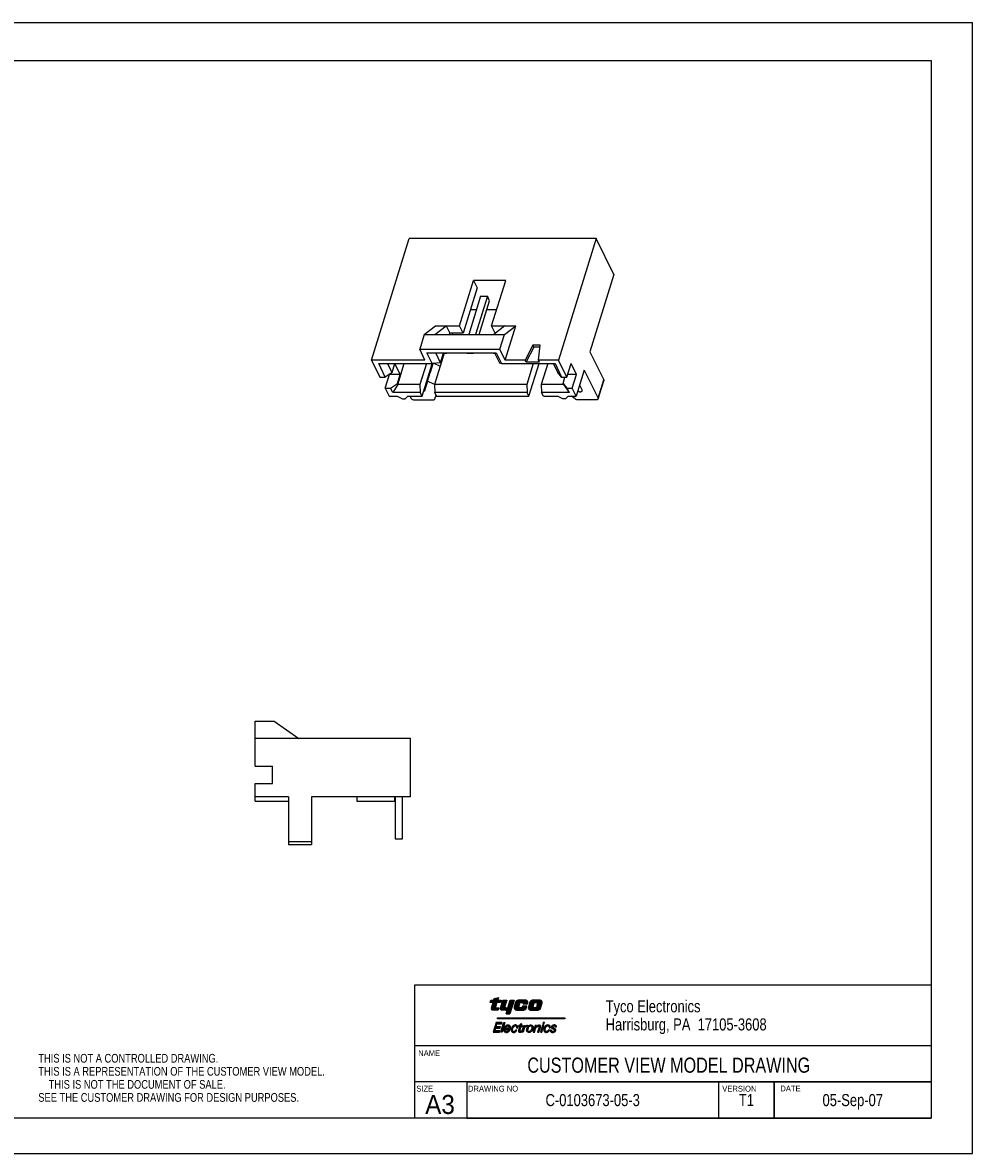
# Model space of a CAD drawing. Extents: x 0 to 420, y 0 to 297.
# Tile 2 of 2: x 171 to 420, y 0 to 297. Entities that reach past the tile are written whole.
import ezdxf
from ezdxf.enums import TextEntityAlignment as Align

# ---------------------------------------------------------------- set-up
doc = ezdxf.new("R2010")
doc.units = 0
doc.header["$LTSCALE"] = 23.1
doc.layers.get('0').update_dxf_attribs({"linetype": 'CONTINUOUS'})
doc.layers.add('DRAFT_ENTITY', color=7, linetype='CONTINUOUS')
doc.styles.get("Standard").update_dxf_attribs({"font": 'txt', "width": 0.95})

# ---------------------------------------------------------------- blocks, each defined once
blk = doc.blocks.new('TYCO_ELECT_LOGO_BL0', base_point=(303.14, 36.35))
at = {"color": 2, "linetype": 'CONTINUOUS'}
for p, q in [((293.31, 39.65), (293.48, 40.2)), ((294.1, 39.64), (293.31, 39.65)), ((293.48, 40.2), (294.27, 40.2)), ((293.65, 38.17), (294.1, 39.64)), ((294.27, 40.2), (294.41, 40.65)), ((294.41, 40.65), (295.53, 40.93)), ((295.13, 39.65), (294.78, 38.49)), ((296.09, 39.65), (295.13, 39.65)), ((295.53, 40.93), (295.31, 40.2)), ((295.31, 40.2), (296.26, 40.2)), ((296.03, 38.13), (296.67, 40.2)), ((296.26, 40.2), (296.09, 39.65)), ((296.67, 40.2), (297.71, 40.2)), ((297.71, 40.2), (297.23, 38.65)), ((298.01, 38.26), (298.6, 40.2)), ((299.62, 40.2), (298.53, 36.64)), ((298.6, 40.2), (299.62, 40.2)), ((300.02, 39.7), (299.65, 38.51)), ((302.75, 40.2), (300.69, 40.2)), ((300.85, 38.51), (301.11, 39.35)), ((301.5, 39.65), (301.84, 39.65)), ((301.81, 38.64), (301.73, 38.4)), ((302.95, 38.64), (301.81, 38.64)), ((302.03, 39.39), (301.99, 39.24)), ((301.99, 39.24), (303.14, 39.24)), ((302.77, 38.02), (302.95, 38.64)), ((303.14, 39.24), (303.23, 39.55)), ((303.78, 39.75), (303.37, 38.42)), ((306.47, 40.2), (304.4, 40.2)), ((304.61, 38.54), (304.88, 39.43)), ((305.17, 39.65), (305.64, 39.65)), ((305.8, 39.43), (305.51, 38.48)), ((306.54, 38.09), (306.97, 39.53)), ((295.48, 37.66), (294.03, 37.66)), ((294.95, 38.26), (295.63, 38.26)), ((295.27, 35.37), (295.27, 35.64)), ((295.27, 35.64), (312.97, 35.64)), ((295.66, 38.26), (295.48, 37.66)), ((297.83, 37.66), (296.38, 37.66)), ((297.51, 38.26), (298.01, 38.26)), ((297.51, 36.64), (297.83, 37.66)), ((297.51, 36.64), (298.53, 36.64)), ((300.28, 37.66), (302.28, 37.66)), ((301.55, 38.26), (301.03, 38.26)), ((303.93, 37.66), (305.95, 37.66)), ((305.21, 38.26), (304.74, 38.26)), ((312.97, 35.64), (312.97, 35.37)), ((294.88, 34.36), (294.1, 31.82)), ((294.55, 32.15), (294.79, 32.92)), ((294.79, 32.92), (295.97, 32.92)), ((296.4, 34.36), (294.88, 34.36)), ((294.89, 33.26), (295.13, 34.02)), ((296.07, 33.26), (294.89, 33.26)), ((295.13, 34.02), (296.3, 34.02)), ((312.97, 35.37), (295.27, 35.37)), ((295.97, 32.92), (296.07, 33.26)), ((296.11, 31.82), (296.88, 34.35)), ((296.3, 34.02), (296.4, 34.36)), ((297.23, 34.36), (296.46, 31.82)), ((296.88, 34.35), (297.23, 34.36)), ((298.28, 32.85), (297.42, 32.85)), ((300.26, 32.96), (300.6, 32.96)), ((300.86, 33.6), (300.79, 33.36)), ((300.79, 33.36), (301.09, 33.36)), ((301.09, 33.36), (300.79, 32.38)), ((301.16, 33.6), (300.86, 33.6)), ((301.11, 32.24), (301.46, 33.36)), ((301.26, 33.92), (301.16, 33.6)), ((301.66, 34.04), (301.26, 33.92)), ((301.46, 33.36), (301.78, 33.36)), ((301.53, 33.6), (301.66, 34.04)), ((301.85, 33.6), (301.53, 33.6)), ((301.63, 31.82), (302.18, 33.6)), ((301.78, 33.36), (301.85, 33.6)), ((302.26, 32.73), (301.98, 31.82)), ((302.18, 33.6), (302.53, 33.6)), ((302.53, 33.6), (302.43, 33.29)), ((303.17, 33.67), (303.09, 33.38)), ((305.17, 33.6), (304.63, 31.82)), ((304.98, 31.82), (305.28, 32.81)), ((305.52, 33.6), (305.17, 33.6)), ((305.43, 33.29), (305.52, 33.6)), ((306.2, 33.12), (305.81, 31.82)), ((306.16, 31.82), (306.55, 33.1)), ((307.08, 33.66), (306.52, 31.82)), ((306.87, 31.82), (307.43, 33.66)), ((307.43, 33.66), (307.08, 33.66)), ((307.29, 34.36), (307.19, 34.03)), ((307.19, 34.03), (307.54, 34.03)), ((307.64, 34.36), (307.29, 34.36)), ((307.54, 34.03), (307.64, 34.36)), ((308.8, 32.96), (309.14, 32.96)), ((310.43, 33.2), (310.77, 33.2)), ((294.1, 31.82), (295.81, 31.82)), ((295.91, 32.15), (294.55, 32.15)), ((295.81, 31.82), (295.91, 32.15)), ((296.46, 31.82), (296.11, 31.82)), ((297.31, 32.55), (298.56, 32.55)), ((298.48, 32.32), (298.11, 32.32)), ((300.38, 32.33), (300.02, 32.33)), ((300.79, 32.38), (300.76, 32.29)), ((301.44, 31.85), (301.53, 32.13)), ((301.98, 31.82), (301.63, 31.82)), ((304.63, 31.82), (304.98, 31.82)), ((305.81, 31.82), (306.16, 31.82)), ((306.52, 31.82), (306.87, 31.82)), ((308.93, 32.33), (308.57, 32.33)), ((309.45, 32.33), (309.13, 32.33))]:
    blk.add_line(p, q, dxfattribs=at)
for centre, radius, start, end in [((297.51, 38.56), 0.297, 163.0001, 270.0152), ((300.69, 39.49), 0.709, 90, 162.9997), ((301.5, 39.23), 0.412, 90, 163), ((301.84, 39.45), 0.199, 343.0004, 90), ((302.75, 39.7), 0.502, 343.0001, 90), ((304.4, 39.56), 0.646, 90, 162.9999), ((305.17, 39.34), 0.303, 90, 163), ((305.64, 39.48), 0.166, 342.9999, 90), ((306.47, 39.68), 0.524, 343.0001, 90), ((294.03, 38.06), 0.393, 163, 270), ((294.95, 38.44), 0.176, 162.9999, 270), ((296.38, 38.02), 0.36, 162.9999, 270), ((300.28, 38.32), 0.657, 162.9997, 270), ((301.03, 38.45), 0.189, 163, 270), ((301.55, 38.45), 0.189, 270, 342.9997), ((302.28, 38.17), 0.508, 270, 343), ((303.93, 38.25), 0.585, 162.9999, 270), ((304.81, 38.47), 0.215, 163, 265.1213), ((305.21, 38.57), 0.309, 270, 342.9999), ((305.95, 38.27), 0.608, 270, 343.0002)]:
    blk.add_arc(centre, radius, start, end, dxfattribs=at)
for points, knots in [([(298.56, 32.55), (298.59, 32.59), (298.64, 32.69), (298.69, 32.9), (298.71, 33.17), (298.6, 33.43), (298.41, 33.62), (298.2, 33.72), (297.96, 33.72), (297.73, 33.68), (297.5, 33.54), (297.29, 33.34), (297.11, 33.08), (297.01, 32.8), (296.95, 32.53), (296.93, 32.26), (297, 32.03), (297.19, 31.86), (297.43, 31.76), (297.71, 31.76), (297.99, 31.81), (298.24, 31.95), (298.39, 32.14), (298.45, 32.26), (298.48, 32.32)], [0, 0, 0, 0, 0.023707, 0.061471, 0.113934, 0.167566, 0.206255, 0.255646, 0.290437, 0.33213, 0.378066, 0.438138, 0.487191, 0.543648, 0.597868, 0.638322, 0.683864, 0.721891, 0.772561, 0.822799, 0.868862, 0.92675, 0.967019, 1, 1, 1, 1]), ([(297.4, 32.85), (297.42, 32.89), (297.44, 32.97), (297.48, 33.08), (297.54, 33.17), (297.61, 33.27), (297.7, 33.37), (297.84, 33.44), (297.99, 33.47), (298.19, 33.45), (298.31, 33.25), (298.33, 33.07), (298.31, 32.94), (298.29, 32.87), (298.29, 32.85)], [0, 0, 0, 0, 0.073347, 0.149806, 0.208141, 0.258321, 0.363587, 0.438596, 0.53146, 0.630317, 0.769487, 0.88189, 0.948068, 1, 1, 1, 1]), ([(300.6, 32.96), (300.61, 33.03), (300.61, 33.21), (300.5, 33.47), (300.25, 33.7), (299.93, 33.76), (299.61, 33.69), (299.35, 33.52), (299.14, 33.28), (298.98, 33.01), (298.89, 32.72), (298.84, 32.41), (298.91, 32.15), (299.06, 31.94), (299.27, 31.79), (299.56, 31.76), (299.82, 31.81), (300.03, 31.94), (300.22, 32.09), (300.32, 32.22), (300.37, 32.31)], [0, 0, 0, 0, 0.039448, 0.103756, 0.163554, 0.232, 0.287763, 0.352943, 0.41225, 0.472441, 0.534907, 0.596009, 0.65155, 0.690162, 0.747585, 0.80079, 0.856554, 0.90313, 0.943689, 1, 1, 1, 1]), ([(300.01, 32.31), (299.96, 32.22), (299.82, 32.07), (299.52, 31.96), (299.17, 32.1), (299.16, 32.48), (299.27, 32.82), (299.4, 33.21), (299.72, 33.52), (300.18, 33.52), (300.28, 33.19), (300.26, 33.01), (300.26, 32.96)], [0, 0, 0, 0, 0.091149, 0.174172, 0.27457, 0.373127, 0.473781, 0.60495, 0.736551, 0.848957, 0.945528, 1, 1, 1, 1]), ([(303.09, 33.38), (303.08, 33.38), (303.04, 33.39), (302.95, 33.37), (302.82, 33.35), (302.68, 33.3), (302.55, 33.22), (302.43, 33.09), (302.33, 32.93), (302.28, 32.8), (302.26, 32.73)], [0, 0, 0, 0, 0.022383, 0.100624, 0.241446, 0.35091, 0.502162, 0.645991, 0.811899, 1, 1, 1, 1]), ([(302.43, 33.29), (302.46, 33.32), (302.54, 33.39), (302.7, 33.52), (302.91, 33.63), (303.08, 33.67), (303.17, 33.67)], [0, 0, 0, 0, 0.166475, 0.387864, 0.69091, 1, 1, 1, 1]), ([(303.75, 33.69), (303.65, 33.66), (303.47, 33.55), (303.24, 33.34), (303.07, 33.08), (302.96, 32.79), (302.91, 32.52), (302.91, 32.29), (302.98, 32.11), (303.08, 31.96), (303.26, 31.82), (303.49, 31.75), (303.77, 31.76), (304.02, 31.89), (304.26, 32.06), (304.41, 32.27), (304.53, 32.5), (304.6, 32.71), (304.66, 32.96), (304.65, 33.21), (304.55, 33.44), (304.37, 33.63), (304.18, 33.7), (303.96, 33.74), (303.84, 33.73), (303.75, 33.69)], [0, 0, 0, 0, 0.053704, 0.108758, 0.161129, 0.213633, 0.265483, 0.303952, 0.332652, 0.366599, 0.397004, 0.443807, 0.489693, 0.540009, 0.589312, 0.638815, 0.675146, 0.722363, 0.756421, 0.804371, 0.850862, 0.886404, 0.935397, 0.954039, 1, 1, 1, 1]), ([(304.06, 33.49), (304.02, 33.49), (303.91, 33.49), (303.69, 33.44), (303.51, 33.25), (303.41, 33.06), (303.34, 32.87), (303.28, 32.69), (303.22, 32.45), (303.22, 32.25), (303.3, 32.05), (303.54, 31.96), (303.75, 32.02), (303.91, 32.11), (304.04, 32.24), (304.13, 32.41), (304.22, 32.62), (304.29, 32.84), (304.32, 33.05), (304.31, 33.22), (304.27, 33.36), (304.18, 33.45), (304.1, 33.48), (304.06, 33.49)], [0, 0, 0, 0, 0.031176, 0.079611, 0.157867, 0.214047, 0.236798, 0.303788, 0.357643, 0.410637, 0.449311, 0.512784, 0.571695, 0.609025, 0.648453, 0.70204, 0.749626, 0.818086, 0.864698, 0.90941, 0.940911, 0.969608, 1, 1, 1, 1]), ([(305.28, 32.81), (305.3, 32.85), (305.34, 32.93), (305.42, 33.07), (305.54, 33.22), (305.74, 33.33), (305.92, 33.37), (306.09, 33.4), (306.23, 33.29), (306.23, 33.17), (306.2, 33.12)], [0, 0, 0, 0, 0.097561, 0.196541, 0.353551, 0.523107, 0.657127, 0.774524, 0.880621, 1, 1, 1, 1]), ([(306.55, 33.1), (306.55, 33.17), (306.62, 33.34), (306.58, 33.49), (306.5, 33.59), (306.3, 33.69), (306.02, 33.67), (305.78, 33.57), (305.59, 33.44), (305.48, 33.33), (305.43, 33.29)], [0, 0, 0, 0, 0.18884, 0.230818, 0.275213, 0.412423, 0.601453, 0.738485, 0.877247, 1, 1, 1, 1]), ([(309.14, 32.96), (309.15, 33.03), (309.15, 33.15), (309.11, 33.32), (309.01, 33.51), (308.86, 33.65), (308.59, 33.75), (308.28, 33.74), (308, 33.59), (307.79, 33.42), (307.65, 33.22), (307.53, 32.99), (307.44, 32.74), (307.39, 32.44), (307.45, 32.14), (307.64, 31.9), (307.9, 31.78), (308.18, 31.76), (308.45, 31.85), (308.71, 32.04), (308.85, 32.21), (308.92, 32.31)], [0, 0, 0, 0, 0.039479, 0.071296, 0.10436, 0.164204, 0.188207, 0.27392, 0.332407, 0.375774, 0.432128, 0.478514, 0.528249, 0.58885, 0.652897, 0.703782, 0.765247, 0.812819, 0.870061, 0.92839, 1, 1, 1, 1]), ([(308.56, 32.31), (308.51, 32.21), (308.37, 32.07), (308.1, 31.98), (307.84, 32.02), (307.71, 32.26), (307.73, 32.53), (307.8, 32.77), (307.88, 32.99), (307.98, 33.22), (308.17, 33.43), (308.42, 33.51), (308.61, 33.49), (308.76, 33.41), (308.83, 33.21), (308.81, 33.04), (308.8, 32.96)], [0, 0, 0, 0, 0.090232, 0.172419, 0.241027, 0.306871, 0.392211, 0.47198, 0.535302, 0.602044, 0.694051, 0.776136, 0.820435, 0.868083, 0.914833, 1, 1, 1, 1]), ([(309.13, 32.33), (309.12, 32.29), (309.13, 32.19), (309.17, 32.08), (309.22, 31.94), (309.35, 31.85), (309.53, 31.77), (309.75, 31.77), (309.99, 31.79), (310.23, 31.87), (310.44, 32.02), (310.55, 32.23), (310.6, 32.46), (310.49, 32.64), (310.35, 32.8), (310.17, 32.89), (309.97, 32.98), (309.77, 33.05), (309.74, 33.22), (309.76, 33.35), (309.89, 33.47), (310.06, 33.49), (310.22, 33.5), (310.35, 33.47), (310.42, 33.38), (310.43, 33.29), (310.42, 33.24), (310.43, 33.2)], [0, 0, 0, 0, 0.027067, 0.065098, 0.082589, 0.127786, 0.167618, 0.219554, 0.270026, 0.336211, 0.389046, 0.447231, 0.491824, 0.543467, 0.582185, 0.637461, 0.685175, 0.736189, 0.764605, 0.793729, 0.82729, 0.875362, 0.902359, 0.941823, 0.961544, 0.975751, 1, 1, 1, 1]), ([(310.77, 33.2), (310.77, 33.24), (310.77, 33.31), (310.74, 33.43), (310.67, 33.57), (310.5, 33.69), (310.27, 33.73), (310.01, 33.73), (309.76, 33.65), (309.55, 33.52), (309.43, 33.31), (309.44, 33.1), (309.51, 32.88), (309.72, 32.76), (309.92, 32.65), (310.16, 32.55), (310.26, 32.31), (310.15, 32.09), (309.95, 32.02), (309.74, 32.01), (309.55, 32.06), (309.46, 32.2), (309.45, 32.28), (309.45, 32.33)], [0, 0, 0, 0, 0.027697, 0.04953, 0.082435, 0.139346, 0.186871, 0.246899, 0.315641, 0.36781, 0.424232, 0.47206, 0.517577, 0.574363, 0.635976, 0.685967, 0.748896, 0.793687, 0.844373, 0.890402, 0.940679, 0.969368, 1, 1, 1, 1]), ([(298.11, 32.32), (298.09, 32.26), (298.01, 32.15), (297.85, 32.04), (297.67, 31.99), (297.51, 31.99), (297.37, 32.04), (297.29, 32.18), (297.25, 32.35), (297.28, 32.49), (297.31, 32.55)], [0, 0, 0, 0, 0.134493, 0.283866, 0.414029, 0.522971, 0.622539, 0.714657, 0.850377, 1, 1, 1, 1]), ([(300.76, 32.29), (300.76, 32.24), (300.75, 32.13), (300.77, 31.98), (300.87, 31.87), (301.02, 31.83), (301.17, 31.81), (301.31, 31.82), (301.4, 31.84), (301.44, 31.85)], [0, 0, 0, 0, 0.154734, 0.31478, 0.424604, 0.581586, 0.740835, 0.877972, 1, 1, 1, 1]), ([(301.53, 32.13), (301.47, 32.09), (301.36, 32.05), (301.22, 32.06), (301.13, 32.11), (301.1, 32.18), (301.11, 32.22), (301.11, 32.24)], [0, 0, 0, 0, 0.37922, 0.59536, 0.807018, 0.879654, 1, 1, 1, 1])]:
    blk.add_open_spline(points, degree=3, knots=knots, dxfattribs=at)
for points in [[(296.26, 40.2), (293.31, 39.65), (295.31, 40.2)], [(295.31, 40.2), (293.31, 39.65), (294.27, 40.2)], [(293.31, 39.65), (293.48, 40.2), (294.27, 40.2)], [(293.31, 39.65), (296.26, 40.2), (295.13, 39.65)], [(294.1, 39.64), (293.31, 39.65), (295.13, 39.65)], [(293.65, 38.17), (294.1, 39.64), (294.78, 38.49)], [(295.13, 39.65), (294.78, 38.49), (294.1, 39.64)], [(294.41, 40.65), (295.53, 40.93), (294.27, 40.2)], [(295.53, 40.93), (295.31, 40.2), (294.27, 40.2)], [(296.26, 40.2), (296.09, 39.65), (295.13, 39.65)], [(297.23, 38.65), (296.03, 38.13), (297.71, 40.2)], [(296.03, 38.13), (296.67, 40.2), (297.71, 40.2)], [(297.23, 38.47), (296.03, 38.13), (297.23, 38.65)], [(297.83, 37.66), (299.62, 40.2), (297.51, 36.64)], [(299.62, 40.2), (298.53, 36.64), (297.51, 36.64)], [(298.01, 38.26), (299.62, 40.2), (297.83, 37.66)], [(298.01, 38.26), (298.6, 40.2), (299.62, 40.2)], [(299.65, 38.51), (300.02, 39.7), (301.33, 39.61)], [(301.19, 39.51), (299.65, 38.51), (301.33, 39.61)], [(301.11, 39.35), (299.65, 38.51), (301.19, 39.51)], [(301.11, 39.35), (300.85, 38.51), (299.65, 38.51)], [(300.02, 39.7), (300.12, 39.9), (303.25, 39.79)], [(300.02, 39.7), (303.25, 39.79), (301.5, 39.65)], [(301.5, 39.65), (301.33, 39.61), (300.02, 39.7)], [(300.12, 39.9), (300.27, 40.06), (303.16, 40)], [(303.16, 40), (303.25, 39.79), (300.12, 39.9)], [(300.27, 40.06), (300.47, 40.17), (302.98, 40.15)], [(302.98, 40.15), (303.16, 40), (300.27, 40.06)], [(300.47, 40.17), (300.69, 40.2), (302.75, 40.2)], [(302.75, 40.2), (302.98, 40.15), (300.47, 40.17)], [(301.5, 39.65), (303.25, 39.79), (301.84, 39.65)], [(301.69, 38.33), (302.95, 38.64), (301.63, 38.28)], [(302.95, 38.64), (302.77, 38.02), (301.63, 38.28)], [(301.73, 38.4), (302.95, 38.64), (301.69, 38.33)], [(301.73, 38.4), (301.81, 38.64), (302.95, 38.64)], [(301.84, 39.65), (303.25, 39.79), (301.96, 39.61)], [(303.25, 39.79), (303.23, 39.55), (301.96, 39.61)], [(302.03, 39.51), (301.96, 39.61), (303.23, 39.55)], [(302.03, 39.39), (303.23, 39.55), (301.99, 39.24)], [(303.23, 39.55), (303.14, 39.24), (301.99, 39.24)], [(302.03, 39.51), (303.23, 39.55), (302.03, 39.39)], [(303.37, 38.42), (303.78, 39.75), (305.05, 39.62)], [(304.94, 39.54), (303.37, 38.42), (305.05, 39.62)], [(304.88, 39.43), (303.37, 38.42), (304.94, 39.54)], [(304.61, 38.54), (303.37, 38.42), (304.88, 39.43)], [(303.78, 39.75), (303.91, 39.98), (306.99, 39.77)], [(303.78, 39.75), (306.99, 39.77), (305.17, 39.65)], [(305.17, 39.65), (305.05, 39.62), (303.78, 39.75)], [(303.91, 39.98), (304.13, 40.15), (306.89, 39.99)], [(306.89, 39.99), (306.99, 39.77), (303.91, 39.98)], [(306.71, 40.15), (304.13, 40.15), (306.47, 40.2)], [(304.13, 40.15), (304.4, 40.2), (306.47, 40.2)], [(306.71, 40.15), (306.89, 39.99), (304.13, 40.15)], [(305.17, 39.65), (306.99, 39.77), (305.64, 39.65)], [(305.51, 38.48), (306.97, 39.53), (305.44, 38.37)], [(306.97, 39.53), (306.54, 38.09), (305.44, 38.37)], [(305.8, 39.43), (306.97, 39.53), (305.51, 38.48)], [(305.64, 39.65), (306.99, 39.77), (305.73, 39.61)], [(305.73, 39.61), (306.99, 39.77), (305.79, 39.53)], [(306.99, 39.77), (306.97, 39.53), (305.79, 39.53)], [(305.8, 39.43), (305.79, 39.53), (306.97, 39.53)], [(293.65, 38.17), (295.63, 38.26), (293.64, 37.99)], [(293.64, 37.99), (295.63, 38.26), (293.71, 37.82)], [(294.78, 38.38), (293.65, 38.17), (294.78, 38.49)], [(294.85, 38.3), (293.65, 38.17), (294.78, 38.38)], [(294.95, 38.26), (293.65, 38.17), (294.85, 38.3)], [(295.63, 38.26), (293.65, 38.17), (294.95, 38.26)], [(293.71, 37.82), (295.63, 38.26), (293.85, 37.7)], [(293.85, 37.7), (295.63, 38.26), (294.03, 37.66)], [(295.63, 38.26), (295.48, 37.66), (294.03, 37.66)], [(312.97, 35.37), (295.27, 35.37), (312.97, 35.64)], [(295.27, 35.37), (295.27, 35.64), (312.97, 35.64)], [(296.03, 38.13), (298.01, 38.26), (296.02, 37.96)], [(296.02, 37.96), (298.01, 38.26), (296.09, 37.81)], [(297.34, 38.32), (296.03, 38.13), (297.23, 38.47)], [(297.51, 38.26), (296.03, 38.13), (297.34, 38.32)], [(297.51, 38.26), (298.01, 38.26), (296.03, 38.13)], [(296.09, 37.81), (298.01, 38.26), (296.21, 37.7)], [(296.21, 37.7), (298.01, 38.26), (296.38, 37.66)], [(296.38, 37.66), (298.01, 38.26), (297.83, 37.66)], [(300.85, 38.39), (299.63, 38.27), (300.85, 38.51)], [(299.63, 38.27), (299.65, 38.51), (300.85, 38.51)], [(300.92, 38.3), (299.63, 38.27), (300.85, 38.39)], [(300.92, 38.3), (301.03, 38.26), (299.63, 38.27)], [(299.69, 38.03), (299.63, 38.27), (301.03, 38.26)], [(301.55, 38.26), (299.69, 38.03), (301.03, 38.26)], [(299.69, 38.03), (301.55, 38.26), (302.77, 38.02)], [(299.83, 37.84), (299.69, 38.03), (302.77, 38.02)], [(302.77, 38.02), (302.66, 37.84), (299.83, 37.84)], [(300.04, 37.71), (299.83, 37.84), (302.66, 37.84)], [(302.66, 37.84), (302.49, 37.71), (300.04, 37.71)], [(300.28, 37.66), (300.04, 37.71), (302.49, 37.71)], [(302.49, 37.71), (302.28, 37.66), (300.28, 37.66)], [(301.55, 38.26), (301.63, 38.28), (302.77, 38.02)], [(303.35, 38.2), (303.37, 38.42), (304.61, 38.41)], [(304.68, 38.31), (303.35, 38.2), (304.61, 38.41)], [(304.74, 38.26), (303.35, 38.2), (304.68, 38.31)], [(305.21, 38.26), (303.35, 38.2), (304.74, 38.26)], [(303.35, 38.2), (305.21, 38.26), (306.54, 38.09)], [(303.41, 37.99), (303.35, 38.2), (306.54, 38.09)], [(304.61, 38.54), (304.61, 38.41), (303.37, 38.42)], [(306.54, 38.09), (306.41, 37.87), (303.41, 37.99)], [(303.54, 37.82), (303.41, 37.99), (306.41, 37.87)], [(306.41, 37.87), (306.21, 37.72), (303.54, 37.82)], [(303.72, 37.7), (303.54, 37.82), (306.21, 37.72)], [(303.72, 37.7), (306.21, 37.72), (303.93, 37.66)], [(306.21, 37.72), (305.95, 37.66), (303.93, 37.66)], [(305.21, 38.26), (305.34, 38.29), (306.54, 38.09)], [(305.34, 38.29), (305.44, 38.37), (306.54, 38.09)], [(294.1, 31.82), (294.88, 34.36), (295.13, 34.02)], [(294.89, 33.26), (294.1, 31.82), (295.13, 34.02)], [(294.79, 32.92), (294.1, 31.82), (294.89, 33.26)], [(294.55, 32.15), (294.1, 31.82), (294.79, 32.92)], [(295.97, 32.92), (294.79, 32.92), (296.07, 33.26)], [(296.07, 33.26), (294.79, 32.92), (294.89, 33.26)], [(296.4, 34.36), (295.13, 34.02), (294.88, 34.36)], [(296.4, 34.36), (296.3, 34.02), (295.13, 34.02)], [(296.88, 34.35), (297.23, 34.36), (296.11, 31.82)], [(297.23, 34.36), (296.46, 31.82), (296.11, 31.82)], [(296.96, 32.54), (297.01, 32.79), (297.31, 32.55)], [(297.01, 32.79), (297.1, 33.02), (297.45, 32.98)], [(297.42, 32.85), (297.01, 32.79), (297.45, 32.98)], [(298.66, 32.79), (297.01, 32.79), (298.28, 32.85)], [(298.28, 32.85), (297.01, 32.79), (297.42, 32.85)], [(298.66, 32.79), (298.56, 32.55), (297.01, 32.79)], [(298.56, 32.55), (297.31, 32.55), (297.01, 32.79)], [(297.5, 33.12), (297.1, 33.02), (297.58, 33.24)], [(297.1, 33.02), (297.23, 33.24), (297.58, 33.24)], [(297.5, 33.12), (297.45, 32.98), (297.1, 33.02)], [(297.23, 33.24), (297.39, 33.43), (297.8, 33.42)], [(297.68, 33.34), (297.23, 33.24), (297.8, 33.42)], [(297.68, 33.34), (297.58, 33.24), (297.23, 33.24)], [(297.39, 33.43), (297.59, 33.59), (298.52, 33.51)], [(297.93, 33.46), (297.39, 33.43), (298.52, 33.51)], [(297.93, 33.46), (297.8, 33.42), (297.39, 33.43)], [(297.59, 33.59), (297.82, 33.69), (298.32, 33.66)], [(298.32, 33.66), (298.52, 33.51), (297.59, 33.59)], [(298.07, 33.72), (298.32, 33.66), (297.82, 33.69)], [(297.93, 33.46), (298.52, 33.51), (298.08, 33.45)], [(298.08, 33.45), (298.52, 33.51), (298.21, 33.39)], [(298.52, 33.51), (298.65, 33.29), (298.21, 33.39)], [(298.29, 33.27), (298.21, 33.39), (298.65, 33.29)], [(298.32, 32.99), (298.69, 33.04), (298.28, 32.85)], [(298.69, 33.04), (298.66, 32.79), (298.28, 32.85)], [(298.29, 33.27), (298.65, 33.29), (298.32, 33.13)], [(298.65, 33.29), (298.69, 33.04), (298.32, 33.13)], [(298.32, 32.99), (298.32, 33.13), (298.69, 33.04)], [(298.88, 32.61), (298.95, 32.88), (299.29, 32.87)], [(299.29, 32.87), (299.2, 32.55), (298.88, 32.61)], [(299.06, 33.14), (299.42, 33.18), (298.95, 32.88)], [(299.42, 33.18), (299.29, 32.87), (298.95, 32.88)], [(299.06, 33.14), (299.22, 33.37), (299.42, 33.18)], [(299.22, 33.37), (299.43, 33.56), (299.99, 33.5)], [(299.65, 33.42), (299.22, 33.37), (299.99, 33.5)], [(299.65, 33.42), (299.42, 33.18), (299.22, 33.37)], [(299.43, 33.56), (299.68, 33.69), (300.23, 33.67)], [(299.43, 33.56), (300.23, 33.67), (299.99, 33.5)], [(299.96, 33.74), (300.23, 33.67), (299.68, 33.69)], [(300.23, 33.67), (300.45, 33.5), (299.99, 33.5)], [(300.23, 33.3), (299.99, 33.5), (300.45, 33.5)], [(300.45, 33.5), (300.58, 33.24), (300.23, 33.3)], [(300.26, 32.96), (300.23, 33.3), (300.58, 33.24)], [(300.58, 33.24), (300.6, 32.96), (300.26, 32.96)], [(300.79, 32.38), (301.46, 33.36), (300.76, 32.29)], [(301.46, 33.36), (301.11, 32.24), (300.76, 32.29)], [(301.85, 33.6), (300.79, 33.36), (301.53, 33.6)], [(301.53, 33.6), (300.79, 33.36), (301.16, 33.6)], [(300.79, 33.36), (300.86, 33.6), (301.16, 33.6)], [(300.79, 33.36), (301.85, 33.6), (301.09, 33.36)], [(300.79, 32.38), (301.09, 33.36), (301.46, 33.36)], [(301.85, 33.6), (301.78, 33.36), (301.09, 33.36)], [(301.78, 33.36), (301.46, 33.36), (301.09, 33.36)], [(301.26, 33.92), (301.66, 34.04), (301.16, 33.6)], [(301.66, 34.04), (301.53, 33.6), (301.16, 33.6)], [(302.43, 33.29), (301.63, 31.82), (302.53, 33.6)], [(301.63, 31.82), (302.18, 33.6), (302.53, 33.6)], [(302.38, 32.99), (301.63, 31.82), (302.43, 33.29)], [(302.31, 32.87), (301.63, 31.82), (302.38, 32.99)], [(302.26, 32.73), (301.63, 31.82), (302.31, 32.87)], [(302.26, 32.73), (301.98, 31.82), (301.63, 31.82)], [(302.46, 33.11), (302.38, 32.99), (302.43, 33.29)], [(302.43, 33.29), (302.59, 33.43), (302.94, 33.37)], [(302.81, 33.34), (302.43, 33.29), (302.94, 33.37)], [(302.67, 33.29), (302.43, 33.29), (302.81, 33.34)], [(302.67, 33.29), (302.56, 33.21), (302.43, 33.29)], [(302.56, 33.21), (302.46, 33.11), (302.43, 33.29)], [(302.77, 33.55), (303.17, 33.67), (302.59, 33.43)], [(303.17, 33.67), (303.09, 33.38), (302.59, 33.43)], [(303.09, 33.38), (302.94, 33.37), (302.59, 33.43)], [(302.96, 33.63), (303.17, 33.67), (302.77, 33.55)], [(302.92, 32.52), (302.97, 32.77), (303.3, 32.74)], [(303.25, 32.55), (302.92, 32.52), (303.3, 32.74)], [(302.97, 32.77), (303.05, 33.01), (303.36, 32.92)], [(303.36, 32.92), (303.3, 32.74), (302.97, 32.77)], [(303.05, 33.01), (303.17, 33.23), (303.44, 33.1)], [(303.44, 33.1), (303.36, 32.92), (303.05, 33.01)], [(303.17, 33.23), (303.33, 33.42), (303.68, 33.4)], [(303.54, 33.27), (303.17, 33.23), (303.68, 33.4)], [(303.54, 33.27), (303.44, 33.1), (303.17, 33.23)], [(303.33, 33.42), (303.53, 33.58), (303.86, 33.48)], [(303.86, 33.48), (303.68, 33.4), (303.33, 33.42)], [(303.53, 33.58), (303.75, 33.69), (304.24, 33.67)], [(304.24, 33.67), (304.45, 33.54), (303.53, 33.58)], [(304.45, 33.54), (303.86, 33.48), (303.53, 33.58)], [(304, 33.73), (304.24, 33.67), (303.75, 33.69)], [(304.06, 33.49), (303.86, 33.48), (304.45, 33.54)], [(304.06, 33.49), (304.45, 33.54), (304.23, 33.4)], [(304.45, 33.54), (304.6, 33.33), (304.23, 33.4)], [(304.31, 33.22), (304.23, 33.4), (304.6, 33.33)], [(304.28, 32.83), (304.63, 32.83), (304.23, 32.65)], [(304.63, 32.83), (304.56, 32.59), (304.23, 32.65)], [(304.28, 32.83), (304.31, 33.03), (304.63, 32.83)], [(304.6, 33.33), (304.65, 33.08), (304.31, 33.22)], [(304.31, 33.03), (304.31, 33.22), (304.65, 33.08)], [(304.65, 33.08), (304.63, 32.83), (304.31, 33.03)], [(304.63, 31.82), (305.17, 33.6), (305.43, 33.29)], [(305.36, 32.96), (304.63, 31.82), (305.43, 33.29)], [(305.28, 32.81), (304.63, 31.82), (305.36, 32.96)], [(305.28, 32.81), (304.98, 31.82), (304.63, 31.82)], [(305.52, 33.6), (305.43, 33.29), (305.17, 33.6)], [(305.45, 33.11), (305.36, 32.96), (305.43, 33.29)], [(305.43, 33.29), (305.59, 33.43), (305.89, 33.36)], [(305.72, 33.31), (305.43, 33.29), (305.89, 33.36)], [(305.72, 33.31), (305.57, 33.23), (305.43, 33.29)], [(305.57, 33.23), (305.45, 33.11), (305.43, 33.29)], [(305.59, 33.43), (305.76, 33.55), (306.56, 33.51)], [(305.59, 33.43), (306.56, 33.51), (306.06, 33.38)], [(306.06, 33.38), (305.89, 33.36), (305.59, 33.43)], [(305.96, 33.64), (306.39, 33.64), (305.76, 33.55)], [(306.39, 33.64), (306.56, 33.51), (305.76, 33.55)], [(305.81, 31.82), (306.2, 33.12), (306.55, 33.1)], [(306.55, 33.1), (306.16, 31.82), (305.81, 31.82)], [(305.96, 33.64), (306.17, 33.67), (306.39, 33.64)], [(306.56, 33.51), (306.59, 33.3), (306.06, 33.38)], [(306.2, 33.29), (306.06, 33.38), (306.59, 33.3)], [(306.2, 33.29), (306.59, 33.3), (306.2, 33.12)], [(306.59, 33.3), (306.55, 33.1), (306.2, 33.12)], [(306.52, 31.82), (307.08, 33.66), (307.43, 33.66)], [(307.43, 33.66), (306.87, 31.82), (306.52, 31.82)], [(307.19, 34.03), (307.29, 34.36), (307.64, 34.36)], [(307.64, 34.36), (307.54, 34.03), (307.19, 34.03)], [(307.41, 32.5), (307.46, 32.76), (307.77, 32.65)], [(307.46, 32.76), (307.54, 33.01), (307.84, 32.88)], [(307.84, 32.88), (307.77, 32.65), (307.46, 32.76)], [(307.54, 33.01), (307.67, 33.25), (307.93, 33.1)], [(307.93, 33.1), (307.84, 32.88), (307.54, 33.01)], [(308.06, 33.3), (307.67, 33.25), (308.26, 33.45)], [(307.67, 33.25), (307.84, 33.45), (308.26, 33.45)], [(308.06, 33.3), (307.93, 33.1), (307.67, 33.25)], [(307.84, 33.45), (308.06, 33.61), (308.49, 33.5)], [(308.49, 33.5), (308.26, 33.45), (307.84, 33.45)], [(308.06, 33.61), (308.3, 33.72), (308.82, 33.65)], [(308.06, 33.61), (308.82, 33.65), (308.49, 33.5)], [(308.57, 33.73), (308.82, 33.65), (308.3, 33.72)], [(308.82, 33.65), (309.02, 33.47), (308.49, 33.5)], [(308.72, 33.42), (308.49, 33.5), (309.02, 33.47)], [(309.02, 33.47), (309.13, 33.23), (308.72, 33.42)], [(308.81, 33.2), (308.72, 33.42), (309.13, 33.23)], [(308.81, 33.2), (309.13, 33.23), (308.8, 32.96)], [(309.13, 33.23), (309.14, 32.96), (308.8, 32.96)], [(309.44, 33.28), (309.52, 33.47), (309.93, 33.46)], [(309.79, 33.36), (309.44, 33.28), (309.93, 33.46)], [(309.79, 33.36), (309.75, 33.2), (309.44, 33.28)], [(309.45, 33.08), (309.44, 33.28), (309.75, 33.2)], [(309.75, 33.2), (309.83, 33.05), (309.45, 33.08)], [(309.53, 32.89), (309.45, 33.08), (309.83, 33.05)], [(309.52, 33.47), (309.68, 33.6), (310.64, 33.58)], [(310.11, 33.49), (309.52, 33.47), (310.64, 33.58)], [(310.11, 33.49), (309.93, 33.46), (309.52, 33.47)], [(309.99, 32.97), (309.53, 32.89), (309.83, 33.05)], [(310.15, 32.9), (309.53, 32.89), (309.99, 32.97)], [(310.15, 32.9), (310.3, 32.82), (309.53, 32.89)], [(309.7, 32.77), (309.53, 32.89), (310.3, 32.82)], [(309.87, 33.68), (310.47, 33.69), (309.68, 33.6)], [(310.47, 33.69), (310.64, 33.58), (309.68, 33.6)], [(310.3, 32.82), (310.43, 32.7), (309.7, 32.77)], [(309.88, 32.68), (309.7, 32.77), (310.43, 32.7)], [(309.87, 33.68), (310.07, 33.72), (310.47, 33.69)], [(309.88, 32.68), (310.43, 32.7), (310.06, 32.59)], [(310.43, 32.7), (310.54, 32.56), (310.06, 32.59)], [(310.27, 33.72), (310.47, 33.69), (310.07, 33.72)], [(310.11, 33.49), (310.64, 33.58), (310.28, 33.48)], [(310.64, 33.58), (310.75, 33.41), (310.28, 33.48)], [(310.42, 33.38), (310.28, 33.48), (310.75, 33.41)], [(310.75, 33.41), (310.77, 33.2), (310.42, 33.38)], [(310.43, 33.2), (310.42, 33.38), (310.77, 33.2)], [(294.55, 32.15), (295.91, 32.15), (294.1, 31.82)], [(295.91, 32.15), (295.81, 31.82), (294.1, 31.82)], [(296.94, 32.28), (296.96, 32.54), (297.27, 32.38)], [(297.27, 32.38), (297.29, 32.21), (296.94, 32.28)], [(297.02, 32.04), (296.94, 32.28), (297.29, 32.21)], [(297.31, 32.55), (297.27, 32.38), (296.96, 32.54)], [(297.38, 32.06), (297.02, 32.04), (297.29, 32.21)], [(297.38, 32.06), (297.54, 31.99), (297.02, 32.04)], [(297.2, 31.87), (297.02, 32.04), (297.54, 31.99)], [(298.17, 31.92), (297.2, 31.87), (297.54, 31.99)], [(298.17, 31.92), (297.94, 31.81), (297.2, 31.87)], [(297.44, 31.78), (297.2, 31.87), (297.94, 31.81)], [(297.94, 31.81), (297.69, 31.76), (297.44, 31.78)], [(297.54, 31.99), (297.71, 32), (298.17, 31.92)], [(297.88, 32.06), (298.35, 32.1), (297.71, 32)], [(298.35, 32.1), (298.17, 31.92), (297.71, 32)], [(297.88, 32.06), (298.02, 32.17), (298.35, 32.1)], [(298.02, 32.17), (298.11, 32.32), (298.48, 32.32)], [(298.48, 32.32), (298.35, 32.1), (298.02, 32.17)], [(298.87, 32.33), (298.88, 32.61), (299.2, 32.55)], [(299.2, 32.55), (299.19, 32.21), (298.87, 32.33)], [(298.97, 32.06), (298.87, 32.33), (299.19, 32.21)], [(299.19, 32.21), (299.44, 32.01), (298.97, 32.06)], [(299.17, 31.87), (298.97, 32.06), (299.44, 32.01)], [(299.98, 31.91), (299.17, 31.87), (299.44, 32.01)], [(299.98, 31.91), (299.72, 31.8), (299.17, 31.87)], [(299.44, 31.78), (299.17, 31.87), (299.72, 31.8)], [(299.77, 32.07), (300.2, 32.08), (299.44, 32.01)], [(300.2, 32.08), (299.98, 31.91), (299.44, 32.01)], [(299.77, 32.07), (300.01, 32.31), (300.2, 32.08)], [(300.37, 32.31), (300.2, 32.08), (300.01, 32.31)], [(300.75, 32.15), (300.76, 32.29), (301.11, 32.24)], [(301.11, 32.24), (301.13, 32.14), (300.75, 32.15)], [(300.78, 32), (300.75, 32.15), (301.13, 32.14)], [(301.21, 32.07), (300.78, 32), (301.13, 32.14)], [(301.32, 32.06), (300.78, 32), (301.21, 32.07)], [(300.78, 32), (301.32, 32.06), (300.87, 31.89)], [(301.32, 32.06), (301.43, 32.08), (300.87, 31.89)], [(300.87, 31.89), (301.43, 32.08), (301.44, 31.85)], [(301.01, 31.84), (300.87, 31.89), (301.44, 31.85)], [(301.44, 31.85), (301.3, 31.82), (301.01, 31.84)], [(301.15, 31.82), (301.01, 31.84), (301.3, 31.82)], [(301.53, 32.13), (301.44, 31.85), (301.43, 32.08)], [(303.25, 32.55), (303.22, 32.36), (302.92, 32.52)], [(302.93, 32.27), (302.92, 32.52), (303.22, 32.36)], [(303.22, 32.36), (303.26, 32.16), (302.93, 32.27)], [(303.03, 32.04), (302.93, 32.27), (303.26, 32.16)], [(303.26, 32.16), (303.39, 32.02), (303.03, 32.04)], [(303.21, 31.87), (303.03, 32.04), (303.39, 32.02)], [(303.59, 31.99), (303.21, 31.87), (303.39, 32.02)], [(304.14, 31.98), (303.21, 31.87), (303.59, 31.99)], [(304.14, 31.98), (303.93, 31.84), (303.21, 31.87)], [(303.44, 31.77), (303.21, 31.87), (303.93, 31.84)], [(303.93, 31.84), (303.69, 31.76), (303.44, 31.77)], [(303.77, 32.04), (304.32, 32.15), (303.59, 31.99)], [(304.32, 32.15), (304.14, 31.98), (303.59, 31.99)], [(303.94, 32.14), (304.32, 32.15), (303.77, 32.04)], [(303.94, 32.14), (304.06, 32.29), (304.32, 32.15)], [(304.06, 32.29), (304.15, 32.47), (304.46, 32.36)], [(304.46, 32.36), (304.32, 32.15), (304.06, 32.29)], [(304.15, 32.47), (304.23, 32.65), (304.56, 32.59)], [(304.56, 32.59), (304.46, 32.36), (304.15, 32.47)], [(307.77, 32.65), (307.73, 32.41), (307.41, 32.5)], [(307.44, 32.23), (307.41, 32.5), (307.73, 32.41)], [(307.73, 32.41), (307.76, 32.17), (307.44, 32.23)], [(307.57, 32), (307.44, 32.23), (307.76, 32.17)], [(307.94, 32.01), (307.57, 32), (307.76, 32.17)], [(307.94, 32.01), (308.18, 32.02), (307.57, 32)], [(307.57, 32), (308.18, 32.02), (308.55, 31.92)], [(307.79, 31.84), (307.57, 32), (308.55, 31.92)], [(308.55, 31.92), (308.31, 31.81), (307.79, 31.84)], [(308.05, 31.77), (307.79, 31.84), (308.31, 31.81)], [(308.18, 32.02), (308.4, 32.12), (308.75, 32.1)], [(308.75, 32.1), (308.55, 31.92), (308.18, 32.02)], [(308.56, 32.31), (308.92, 32.31), (308.4, 32.12)], [(308.92, 32.31), (308.75, 32.1), (308.4, 32.12)], [(309.14, 32.15), (309.13, 32.33), (309.45, 32.33)], [(309.45, 32.33), (309.51, 32.13), (309.14, 32.15)], [(309.2, 31.99), (309.14, 32.15), (309.51, 32.13)], [(309.68, 32.03), (309.2, 31.99), (309.51, 32.13)], [(309.89, 32.02), (309.2, 31.99), (309.68, 32.03)], [(309.2, 31.99), (309.89, 32.02), (310.33, 31.95)], [(309.33, 31.87), (309.2, 31.99), (310.33, 31.95)], [(310.33, 31.95), (310.17, 31.86), (309.33, 31.87)], [(309.49, 31.8), (309.33, 31.87), (310.17, 31.86)], [(310.01, 31.8), (309.49, 31.8), (310.17, 31.86)], [(310.01, 31.8), (309.84, 31.78), (309.49, 31.8)], [(309.66, 31.77), (309.49, 31.8), (309.84, 31.78)], [(309.89, 32.02), (310.08, 32.08), (310.45, 32.07)], [(310.45, 32.07), (310.33, 31.95), (309.89, 32.02)], [(310.2, 32.44), (310.06, 32.59), (310.54, 32.56)], [(310.08, 32.08), (310.21, 32.23), (310.53, 32.22)], [(310.53, 32.22), (310.45, 32.07), (310.08, 32.08)], [(310.54, 32.56), (310.58, 32.39), (310.2, 32.44)], [(310.21, 32.23), (310.2, 32.44), (310.58, 32.39)], [(310.58, 32.39), (310.53, 32.22), (310.21, 32.23)]]:
    blk.add_solid(points, dxfattribs=at)

msp = doc.modelspace()

# ---------------------------------------------------------------- linework, layer by layer
at = {"color": 7, "linetype": 'CONTINUOUS'}
for p, q in [((0, 297), (420, 297)), ((420, 0), (420, 297)), ((17.78, 287.08), (409.21, 287.08)), ((409.21, 287.08), (409.21, 9.23)), ((262.18, 208.37), (272.05, 240.31)), ((321.17, 240.31), (272.05, 240.31)), ((321.17, 240.31), (311.31, 208.37)), ((325.82, 230.83), (321.17, 240.31)), ((285.3, 217.33), (288.99, 229.26)), ((288.99, 229.26), (289.92, 227.37)), ((297.41, 229.26), (288.99, 229.26)), ((293.72, 217.33), (297.41, 229.26)), ((325.82, 230.83), (319.54, 210.51)), ((289.92, 227.37), (286.23, 215.43)), ((290.84, 225.12), (287.75, 215.09)), ((292.6, 225.12), (289.5, 215.09)), ((290.45, 215.09), (293.18, 223.94)), ((290.84, 225.12), (292.6, 225.12)), ((293.18, 223.94), (292.6, 225.12)), ((288.16, 221.69), (289.78, 221.69)), ((292.49, 221.69), (295.07, 221.69)), ((276.02, 215.09), (278.98, 217.33)), ((278.83, 215.09), (281.79, 217.33)), ((278.98, 217.33), (285.3, 217.33)), ((281.79, 217.33), (282.72, 215.43)), ((286.23, 215.43), (285.3, 217.33)), ((293.72, 217.33), (300.04, 217.33)), ((294.65, 215.43), (293.72, 217.33)), ((297.23, 217.33), (294.27, 215.09)), ((297.07, 215.09), (300.04, 217.33)), ((297.27, 208.37), (300.04, 217.33)), ((276.02, 215.09), (274.82, 211.21)), ((276.02, 215.09), (297.07, 215.09)), ((282.61, 215.09), (282.72, 215.43)), ((286.23, 215.43), (282.72, 215.43)), ((283.43, 215.09), (283.53, 215.43)), ((294.71, 215.43), (294.65, 215.43)), ((295.87, 211.21), (297.07, 215.09)), ((276.21, 208.37), (274.82, 211.21)), ((274.82, 211.21), (295.87, 211.21)), ((297.27, 208.37), (295.87, 211.21)), ((304.54, 212.25), (302.53, 208.37)), ((304.77, 211.78), (302.77, 207.9)), ((306.44, 212.25), (304.54, 212.25)), ((304.54, 212.25), (304.77, 211.78)), ((306.39, 211.78), (304.77, 211.78)), ((306.04, 208.37), (306.44, 212.25)), ((262.18, 208.37), (264.38, 203.87)), ((276.21, 208.37), (262.18, 208.37)), ((278.08, 207.43), (276.69, 210.27)), ((276.69, 210.27), (294.94, 210.27)), ((281.23, 210.21), (278.69, 201.99)), ((280.32, 207.67), (279.05, 210.27)), ((280.32, 207.67), (281.12, 210.27)), ((281.1, 210.21), (281.92, 210.21)), ((281.89, 210.27), (281.92, 210.21)), ((281.92, 210.21), (281.94, 210.27)), ((287.15, 210.27), (287.18, 210.21)), ((287.18, 210.21), (288.94, 210.21)), ((288.91, 210.27), (288.94, 210.21)), ((288.94, 210.21), (288.96, 210.27)), ((294.17, 210.27), (294.2, 210.21)), ((294.2, 210.21), (294.52, 210.21)), ((294.49, 210.27), (295.76, 207.67)), ((294.94, 210.27), (296.33, 207.43)), ((302.53, 208.37), (297.27, 208.37)), ((302.77, 207.9), (302.53, 208.37)), ((311.31, 208.37), (306.04, 208.37)), ((306.27, 207.9), (306.04, 208.37)), ((313.51, 203.87), (311.31, 208.37)), ((319.54, 210.51), (323.15, 203.17)), ((265.79, 203.87), (264.05, 207.43)), ((264.05, 207.43), (278.08, 207.43)), ((267.56, 205.07), (265.79, 203.87)), ((267.56, 205.07), (266.4, 207.43)), ((267.56, 205.07), (268.29, 207.43)), ((269.69, 204.61), (268.31, 207.43)), ((269.07, 201.99), (270.75, 207.43)), ((276.58, 207.43), (274.9, 201.99)), ((275.46, 198.9), (278.09, 207.42)), ((276.08, 200.3), (277.56, 205.07)), ((276.88, 202.84), (278.31, 207.45)), ((278.28, 207.36), (277.56, 205.07)), ((280.32, 207.67), (278.08, 207.43)), ((280.15, 206.74), (278.63, 207.49)), ((295.76, 207.67), (296.33, 207.43)), ((296.33, 207.43), (310.37, 207.43)), ((302.77, 207.9), (306.27, 207.9)), ((304.65, 207.43), (302.97, 201.99)), ((303.53, 198.9), (306.17, 207.43)), ((308.44, 207.43), (306.76, 201.99)), ((309.92, 207.43), (311.08, 205.07)), ((310.37, 207.43), (312.11, 203.87)), ((312.11, 203.87), (311.08, 205.07)), ((313.51, 203.87), (314.62, 207.45)), ((316.02, 204.61), (314.62, 207.45)), ((318.07, 205.73), (315.95, 198.9)), ((318.07, 205.73), (321.67, 198.39)), ((264.38, 203.87), (265.79, 203.87)), ((265.78, 201.03), (266.89, 204.61)), ((269.69, 204.61), (266.89, 204.61)), ((267.18, 201.03), (268.96, 202.22)), ((269.07, 201.99), (267.76, 199.85)), ((268.96, 202.22), (269.69, 204.61)), ((269.07, 201.99), (268.96, 202.22)), ((274.9, 201.99), (269.07, 201.99)), ((274.9, 201.99), (274.99, 199.85)), ((276.88, 202.84), (276.08, 200.3)), ((278.69, 201.96), (276.88, 202.84)), ((278.69, 201.99), (278.78, 199.85)), ((302.97, 201.99), (278.69, 201.99)), ((302.97, 201.99), (303.07, 199.85)), ((312.59, 201.99), (306.76, 201.99)), ((306.76, 201.99), (306.86, 199.85)), ((312.11, 203.87), (313.51, 203.87)), ((312.47, 202.22), (312.98, 203.87)), ((312.47, 202.22), (313.51, 201.03)), ((312.47, 202.22), (312.59, 201.99)), ((312.59, 201.99), (314.09, 199.85)), ((316.02, 204.61), (313.74, 204.61)), ((314.91, 201.03), (316.02, 204.61)), ((321.67, 198.39), (323.15, 203.17)), ((321.7, 198.17), (323.17, 202.94)), ((265.78, 201.03), (266.83, 198.9)), ((265.78, 201.03), (267.18, 201.03)), ((267.76, 199.85), (267.18, 201.03)), ((274.99, 199.85), (267.76, 199.85)), ((275.46, 198.9), (274.99, 199.85)), ((279.25, 198.9), (278.78, 199.85)), ((303.07, 199.85), (278.78, 199.85)), ((278.81, 198.16), (279.13, 199.14)), ((303.53, 198.9), (303.07, 199.85)), ((314.09, 199.85), (306.86, 199.85)), ((307.32, 198.9), (306.86, 199.85)), ((313.51, 201.03), (314.91, 201.03)), ((313.51, 201.03), (314.09, 199.85)), ((315.95, 198.9), (314.91, 201.03)), ((317.47, 200.52), (316.85, 201.78)), ((266.83, 198.9), (268.93, 198.9)), ((268.93, 198.9), (270.33, 198.19)), ((270.33, 198.19), (271.03, 198.19)), ((271.03, 198.19), (271.74, 198.9)), ((271.74, 198.9), (275.46, 198.9)), ((272.29, 198.9), (272.54, 198.39)), ((273.47, 197.92), (278.32, 197.92)), ((279.25, 198.9), (303.53, 198.9)), ((307.32, 198.9), (311.04, 198.9)), ((312.44, 198.19), (311.04, 198.9)), ((313.15, 198.19), (312.44, 198.19)), ((313.85, 198.9), (313.15, 198.19)), ((313.85, 198.9), (315.95, 198.9)), ((315.62, 198.16), (314.66, 198.9)), ((321.2, 197.92), (316.36, 197.92)), ((231.62, 101.69), (231.62, 113.5)), ((231.62, 113.5), (236.57, 113.5)), ((236.57, 113.5), (243.05, 108.93)), ((272.38, 108.93), (231.62, 108.93)), ((272.38, 93.69), (272.38, 108.93)), ((231.62, 101.69), (236.19, 101.69)), ((236.19, 97.12), (236.19, 101.69)), ((231.62, 92.55), (231.62, 97.12)), ((231.62, 97.12), (236.19, 97.12)), ((240.34, 93.69), (231.62, 93.69)), ((231.62, 92.55), (240.34, 92.55)), ((240.34, 93.69), (240.34, 81.12)), ((246.44, 93.69), (246.44, 81.12)), ((272.38, 93.69), (246.44, 93.69)), ((258.29, 93.69), (258.29, 92.55)), ((258.29, 92.55), (268.19, 92.55)), ((268.19, 93.69), (268.19, 92.55)), ((268.38, 93.69), (268.38, 82.64)), ((270.29, 82.64), (270.29, 93.69)), ((240.34, 81.88), (246.44, 81.88)), ((240.34, 81.12), (246.44, 81.12)), ((268.38, 82.64), (270.29, 82.64)), ((409.21, 44.16), (273.44, 44.16)), ((273.44, 44.16), (273.44, 9.23)), ((409.21, 18.76), (273.44, 18.76)), ((287.21, 18.76), (287.21, 9.23)), ((353.33, 18.76), (353.33, 9.23)), ((367.96, 9.23), (367.96, 18.76)), ((409.21, 9.23), (17.78, 9.23)), ((0, 0), (420, 0))]:
    msp.add_line(p, q, dxfattribs=at)
at = {"color": 2, "linetype": 'CONTINUOUS'}
for p, q in [((287.21, 18.76), (409.21, 18.76)), ((287.21, 18.76), (287.21, 9.23)), ((353.33, 18.76), (353.33, 9.23)), ((367.96, 18.76), (367.96, 9.23)), ((409.21, 18.76), (409.21, 9.23)), ((287.21, 9.23), (409.21, 9.23))]:
    msp.add_line(p, q, dxfattribs=at)
at = {"color": 7, "linetype": 'CONTINUOUS'}
for points, knots in [([(277.56, 205.07), (277.54, 205.02), (277.46, 204.92), (277.36, 204.87), (277.3, 204.86)], [0, 0, 0, 0, 0.494471, 1, 1, 1, 1]), ([(323.15, 203.17), (323.17, 203.11), (323.19, 203.03), (323.18, 202.96), (323.17, 202.94)], [0, 0, 0, 0, 0.808191, 1, 1, 1, 1]), ([(276.08, 200.3), (276.07, 200.24), (275.99, 200.15), (275.88, 200.1), (275.83, 200.08)], [0, 0, 0, 0, 0.494471, 1, 1, 1, 1]), ([(316.36, 200.23), (316.39, 200.21), (316.5, 200.15), (316.69, 200.08), (316.93, 200.04), (317.15, 200.05), (317.34, 200.11), (317.45, 200.2), (317.48, 200.28), (317.49, 200.3)], [0, 0, 0, 0, 0.087484, 0.287434, 0.48374, 0.662881, 0.815725, 0.942303, 1, 1, 1, 1]), ([(317.49, 200.3), (317.5, 200.32), (317.51, 200.4), (317.49, 200.48), (317.47, 200.52)], [0, 0, 0, 0, 0.31084, 1, 1, 1, 1]), ([(272.54, 198.39), (272.57, 198.32), (272.69, 198.19), (272.91, 198.04), (273.18, 197.94), (273.38, 197.92), (273.47, 197.92)], [0, 0, 0, 0, 0.211454, 0.46335, 0.735295, 1, 1, 1, 1]), ([(278.32, 197.92), (278.39, 197.92), (278.54, 197.93), (278.72, 198.01), (278.8, 198.11), (278.81, 198.16)], [0, 0, 0, 0, 0.397226, 0.726234, 1, 1, 1, 1]), ([(316.36, 197.92), (316.27, 197.92), (316.09, 197.94), (315.84, 198.02), (315.69, 198.11), (315.62, 198.16)], [0, 0, 0, 0, 0.3316, 0.674431, 1, 1, 1, 1]), ([(321.7, 198.17), (321.68, 198.13), (321.62, 198.03), (321.44, 197.94), (321.28, 197.92), (321.2, 197.92)], [0, 0, 0, 0, 0.218192, 0.567669, 1, 1, 1, 1]), ([(321.67, 198.39), (321.7, 198.34), (321.72, 198.26), (321.7, 198.18), (321.7, 198.17)], [0, 0, 0, 0, 0.808191, 1, 1, 1, 1])]:
    msp.add_open_spline(points, degree=3, knots=knots, dxfattribs=at)
at = {"layer": 'DRAFT_ENTITY', "color": 7, "linetype": 'CONTINUOUS'}
msp.add_line((409.21, 28.28), (273.44, 28.28), dxfattribs=at)

# ---------------------------------------------------------------- block references
at = {"color": 2, "linetype": 'CONTINUOUS'}
msp.add_blockref('TYCO_ELECT_LOGO_BL0', (303.14, 36.35), dxfattribs=at)

# ---------------------------------------------------------------- texts
for s, height, width, p in [('Tyco Electronics', 3.175, 0.8, (323.67, 37.05)), ('Harrisburg, PA  17105-3608', 3.175, 0.8, (323.67, 32.29)), ('NAME', 1.52, 0.95, (274.44, 25.57)), ('THIS IS NOT A CONTROLLED DRAWING.', 2.286, 0.8, (174.65, 23.84)), ('THIS IS A REPRESENTATION OF THE CUSTOMER VIEW MODEL.', 2.286, 0.8, (174.65, 20.41)), ('    THIS IS NOT THE DOCUMENT OF SALE.', 2.286, 0.8, (174.65, 16.98)), ('SEE THE CUSTOMER DRAWING FOR DESIGN PURPOSES.', 2.286, 0.8, (174.65, 13.55)), ('SIZE', 1.52, 0.95, (273.94, 16.23)), ('A3', 5, 0.95, (276.28, 10.35)), ('DRAWING NO', 1.52, 0.95, (287.51, 16.23)), ('VERSION', 1.52, 0.95, (354.3, 16.23)), ('DATE', 1.52, 0.95, (369.56, 16.27))]:
    msp.add_text(s, height=height, dxfattribs=dict(at, width=width)).set_placement(p)
at = {"color": 2, "linetype": 'CONTINUOUS', "width": 0.8}
for s, height, p in [('CUSTOMER VIEW MODEL DRAWING', 3.968, (340.25, 21.19)), ('C-0103673-05-3', 3.18, (320.27, 12.41)), ('T1', 3.18, (360.65, 12.41)), ('05-Sep-07', 3.18, (388.58, 12.41))]:
    msp.add_text(s, height=height, dxfattribs=at).set_placement(p, align=Align.CENTER)

doc.saveas('drawing.dxf')
